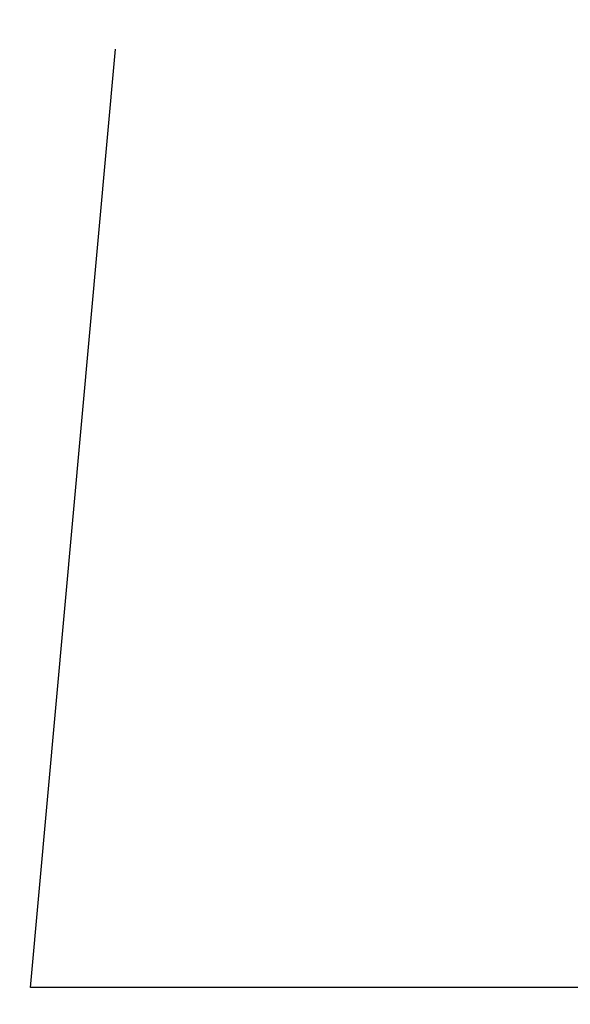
# Model space of a CAD drawing. Header units: millimetres. Extents: x 64 to 139, y 22 to 281.
# Tile 56 of 256: x 106.9247 to 106.9796, y 21.9498 to 22.048. Entities that reach past the tile are written whole.
import ezdxf

# ---------------------------------------------------------------- set-up
doc = ezdxf.new("R2010")
doc.units = ezdxf.units.MM

msp = doc.modelspace()

# ---------------------------------------------------------------- linework, layer by layer
at = {"color": 7, "linetype": 'Continuous', "lineweight": 25}
for p, q in [((106.9258, 21.951514), (106.934278, 22.045031)), ((107.026928, 21.951514), (106.9258, 21.951514))]:
    msp.add_line(p, q, dxfattribs=at)
msp.add_open_spline([(106.946931, 53.088769), (106.841827, 53.066618), (106.560545, 53.007338), (106.060522, 52.879589), (105.435752, 52.699775), (104.748518, 52.471956), (104.035212, 52.204242), (103.352648, 51.915707), (102.707458, 51.613078), (102.105266, 51.304443), (101.510415, 50.968957), (100.936523, 50.624456), (100.399355, 50.284338), (99.901996, 49.952513), (99.443306, 49.631059), (99.019349, 49.319594), (98.611668, 49.006287), (98.223435, 48.693914), (97.857728, 48.385603), (97.534715, 48.101375), (97.25345, 47.843716), (97.013662, 47.617413), (96.81472, 47.422047), (96.645549, 47.260932), (96.494863, 47.09354), (96.325653, 46.85434), (96.135106, 46.518114), (95.934528, 46.064293), (95.752519, 45.536671), (95.596663, 44.940422), (95.474489, 44.281017), (95.403939, 43.655059), (95.372808, 43.084174), (95.368328, 42.579788), (95.387759, 42.057458), (95.433622, 41.512873), (95.511734, 40.925868), (95.610693, 40.267129), (95.742007, 39.495877), (95.908624, 38.616544), (96.11446, 37.636887), (96.35624, 36.5929), (96.635136, 35.497811), (96.959132, 34.340327), (97.331719, 33.134004), (97.756661, 31.893858), (98.228601, 30.657393), (98.710475, 29.53033), (99.193291, 28.516147), (99.668403, 27.613493), (100.175531, 26.748029), (100.687449, 25.969855), (101.19968, 25.276673), (101.708182, 24.664118), (102.241502, 24.098819), (102.800047, 23.585493), (103.384213, 23.12881), (103.982359, 22.741468), (104.593396, 22.422814), (105.21661, 22.174918), (105.823858, 21.997561), (106.224539, 21.939148), (106.408211, 21.912371)], degree=3, knots=[0, 0, 0, 0, 0.010641, 0.028478, 0.05075, 0.074192, 0.098611, 0.123819, 0.144429, 0.165332, 0.186405, 0.206654, 0.22566, 0.243135, 0.259442, 0.274596, 0.288609, 0.303415, 0.316728, 0.328567, 0.338945, 0.347877, 0.355262, 0.36126, 0.366742, 0.372593, 0.382089, 0.392259, 0.403011, 0.414282, 0.426043, 0.438317, 0.446479, 0.454919, 0.463677, 0.472812, 0.482676, 0.494235, 0.507438, 0.523683, 0.541567, 0.560923, 0.581592, 0.603422, 0.627687, 0.65295, 0.679078, 0.705963, 0.727563, 0.749551, 0.771914, 0.794653, 0.814255, 0.834159, 0.854394, 0.874997, 0.896017, 0.917509, 0.938264, 0.959559, 0.981462, 1, 1, 1, 1], dxfattribs=at)

doc.saveas('drawing.dxf')
